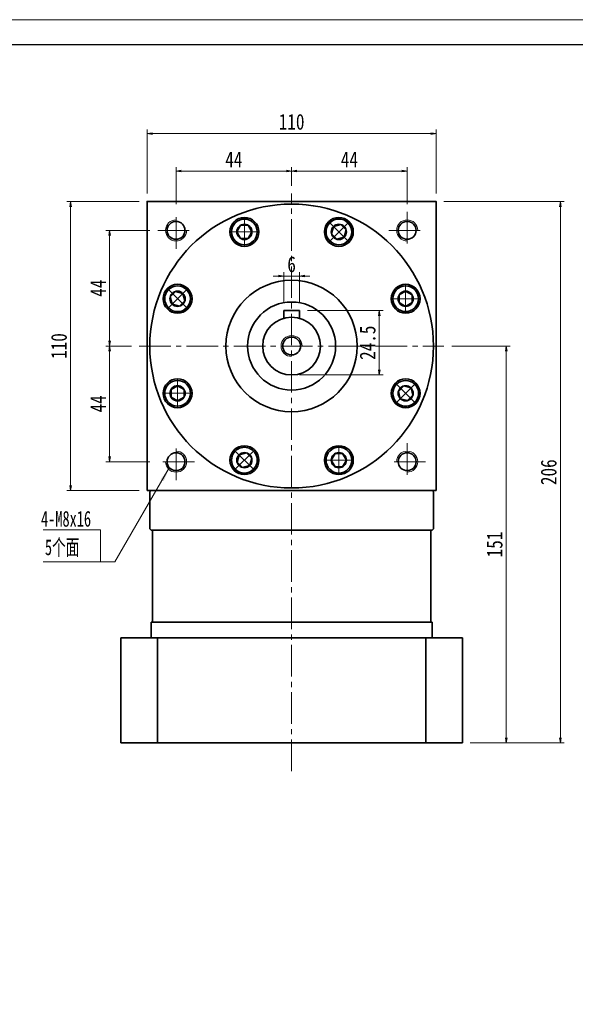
# Model space of a CAD drawing. Header units: millimetres. Extents: x -4 to 820, y 0 to 570.
# Tile 3 of 3: x 401 to 612, y 196 to 570. Entities that reach past the tile are written whole.
import ezdxf

# ---------------------------------------------------------------- set-up
doc = ezdxf.new("R2010")
doc.units = ezdxf.units.MM
doc.linetypes.add('点画线', pattern=[18, 12, -2, 2, -2])
for name, color, linetype, lineweight in [('中心线层', 1, '点画线', 18), ('图框_外框线', 7, 'Continuous', 18), ('尺寸线层', 3, 'Continuous', 18), ('粗实线层', 7, 'Continuous', 35)]:
    doc.layers.add(name, color=color, linetype=linetype, lineweight=lineweight)
doc.styles.add('宋体', font='txt', dxfattribs={"width": 0.8})
doc.styles.add('标准', font='txt', dxfattribs={"width": 0.667})
doc.dimstyles.new('A水平标注$0', dxfattribs={"dimtxt": 3.5, "dimasz": 2, "dimexe": 1.5, "dimexo": 3, "dimgap": 1.1, "dimtad": 1, "dimtoh": 1, "dimdec": 4, "dimdsep": 46, "dimtxsty": '宋体', "dimblk": 'OPEN', "dimcen": 3, "dimclrd": 3, "dimclre": 3, "dimclrt": 6, "dimadec": 0, "dimazin": 0, "dimtm": 1e-09, "dimtfac": 1, "dimtdec": 4, "dimtix": 1, "dimtmove": 0, "dimatfit": 3, "dimldrblk": 'OPEN', "dimfxl": 0, "dimlwd": 13, "dimlwe": 13, "dimarcsym": 0})

# ---------------------------------------------------------------- blocks, each defined once
blk = doc.blocks.new('_Open')
at = {"color": 0, "linetype": 'ByBlock', "lineweight": -2}
for p, q in [((-1, 0.17), (0, 0)), ((-1, -0.17), (0, 0)), ((0, 0), (-1, 0))]:
    blk.add_line(p, q, dxfattribs=at)
blk = doc.blocks.new('*D22')
at = {"layer": 'Defpoints', "color": 0}
for p in [(559.11, 527.09), (449.11, 501.26), (559.11, 501.26)]:
    blk.add_point(p, dxfattribs=at)
at = {"layer": '尺寸线层', "color": 3, "lineweight": 13}
for p, q in [((449.11, 504.26), (449.11, 528.59)), ((559.11, 504.26), (559.11, 528.59)), ((451.11, 527.09), (557.11, 527.09))]:
    blk.add_line(p, q, dxfattribs=at)
at = {"layer": '尺寸线层', "color": 3, "lineweight": 13, "xscale": 2, "yscale": 2, "zscale": 2, "rotation": 180}
blk.add_blockref('_Open', (449.11, 527.09), dxfattribs=at)
at = {"layer": '尺寸线层', "color": 3, "lineweight": 13, "xscale": 2, "yscale": 2, "zscale": 2}
blk.add_blockref('_Open', (559.11, 527.09), dxfattribs=at)
at = {"layer": '尺寸线层', "color": 6, "insert": (504.11, 531.52), "char_height": 6, "attachment_point": 5, "style": '宋体'}
blk.add_mtext('110', dxfattribs=at)
blk = doc.blocks.new('*D23')
at = {"layer": 'Defpoints', "color": 0}
for p in [(419.98, 501.26), (449.11, 501.26), (449.11, 391.26)]:
    blk.add_point(p, dxfattribs=at)
at = {"layer": '尺寸线层', "color": 3, "lineweight": 13}
for p, q in [((446.11, 501.26), (418.48, 501.26)), ((419.98, 393.26), (419.98, 499.26)), ((446.11, 391.26), (418.48, 391.26))]:
    blk.add_line(p, q, dxfattribs=at)
at = {"layer": '尺寸线层', "color": 3, "lineweight": 13, "xscale": 2, "yscale": 2, "zscale": 2}
for p, rotation in [((419.98, 501.26), 90), ((419.98, 391.26), 270)]:
    blk.add_blockref('_Open', p, dxfattribs=dict(at, rotation=rotation))
at = {"layer": '尺寸线层', "color": 6, "insert": (415.55, 446.26), "char_height": 6, "attachment_point": 5, "rotation": 90, "style": '宋体'}
blk.add_mtext('110', dxfattribs=at)
blk = doc.blocks.new('*D24')
at = {"layer": 'Defpoints', "color": 0}
for p in [(453.11, 490.26), (434.83, 446.26), (446.11, 446.26)]:
    blk.add_point(p, dxfattribs=at)
at = {"layer": '尺寸线层', "color": 3, "lineweight": 13}
for p, q in [((450.11, 490.26), (433.33, 490.26)), ((434.83, 488.26), (434.83, 448.26)), ((443.11, 446.26), (433.33, 446.26))]:
    blk.add_line(p, q, dxfattribs=at)
at = {"layer": '尺寸线层', "color": 3, "lineweight": 13, "xscale": 2, "yscale": 2, "zscale": 2}
for p, rotation in [((434.83, 490.26), 90), ((434.83, 446.26), 270)]:
    blk.add_blockref('_Open', p, dxfattribs=dict(at, rotation=rotation))
at = {"layer": '尺寸线层', "color": 6, "insert": (430.43, 468.26), "char_height": 6, "attachment_point": 5, "rotation": 90, "style": '宋体'}
blk.add_mtext('44', dxfattribs=at)
blk = doc.blocks.new('*D25')
at = {"layer": 'Defpoints', "color": 0}
for p in [(446.11, 446.26), (434.83, 402.26), (453.11, 402.26)]:
    blk.add_point(p, dxfattribs=at)
at = {"layer": '尺寸线层', "color": 3, "lineweight": 13}
for p, q in [((443.11, 446.26), (433.33, 446.26)), ((434.83, 444.26), (434.83, 404.26)), ((450.11, 402.26), (433.33, 402.26))]:
    blk.add_line(p, q, dxfattribs=at)
at = {"layer": '尺寸线层', "color": 3, "lineweight": 13, "xscale": 2, "yscale": 2, "zscale": 2}
for p, rotation in [((434.83, 446.26), 90), ((434.83, 402.26), 270)]:
    blk.add_blockref('_Open', p, dxfattribs=dict(at, rotation=rotation))
at = {"layer": '尺寸线层', "color": 6, "insert": (430.43, 424.26), "char_height": 6, "attachment_point": 5, "rotation": 90, "style": '宋体'}
blk.add_mtext('44', dxfattribs=at)
blk = doc.blocks.new('*D26')
at = {"layer": 'Defpoints', "color": 0}
for p in [(504.11, 512.83), (504.11, 504.25), (460.11, 497.26)]:
    blk.add_point(p, dxfattribs=at)
at = {"layer": '尺寸线层', "color": 3, "lineweight": 13}
for p, q in [((460.11, 500.26), (460.11, 514.33)), ((504.11, 507.25), (504.11, 514.33)), ((462.11, 512.83), (502.11, 512.83))]:
    blk.add_line(p, q, dxfattribs=at)
at = {"layer": '尺寸线层', "color": 3, "lineweight": 13, "xscale": 2, "yscale": 2, "zscale": 2, "rotation": 180}
blk.add_blockref('_Open', (460.11, 512.83), dxfattribs=at)
at = {"layer": '尺寸线层', "color": 3, "lineweight": 13, "xscale": 2, "yscale": 2, "zscale": 2}
blk.add_blockref('_Open', (504.11, 512.83), dxfattribs=at)
at = {"layer": '尺寸线层', "color": 6, "insert": (482.11, 517.23), "char_height": 6, "attachment_point": 5, "style": '宋体'}
blk.add_mtext('44', dxfattribs=at)
blk = doc.blocks.new('*D27')
at = {"layer": 'Defpoints', "color": 0}
for p in [(548.11, 512.83), (504.11, 504.25), (548.11, 497.26)]:
    blk.add_point(p, dxfattribs=at)
at = {"layer": '尺寸线层', "color": 3, "lineweight": 13}
for p, q in [((504.11, 507.25), (504.11, 514.33)), ((548.11, 500.26), (548.11, 514.33)), ((506.11, 512.83), (546.11, 512.83))]:
    blk.add_line(p, q, dxfattribs=at)
at = {"layer": '尺寸线层', "color": 3, "lineweight": 13, "xscale": 2, "yscale": 2, "zscale": 2, "rotation": 180}
blk.add_blockref('_Open', (504.11, 512.83), dxfattribs=at)
at = {"layer": '尺寸线层', "color": 3, "lineweight": 13, "xscale": 2, "yscale": 2, "zscale": 2}
blk.add_blockref('_Open', (548.11, 512.83), dxfattribs=at)
at = {"layer": '尺寸线层', "color": 6, "insert": (526.11, 517.23), "char_height": 6, "attachment_point": 5, "style": '宋体'}
blk.add_mtext('44', dxfattribs=at)
blk = doc.blocks.new('*D28')
at = {"layer": 'Defpoints', "color": 0}
for p in [(562.11, 446.26), (569.11, 295.26), (585.85, 295.26)]:
    blk.add_point(p, dxfattribs=at)
at = {"layer": '尺寸线层', "color": 3, "lineweight": 13}
for p, q in [((565.11, 446.26), (587.35, 446.26)), ((585.85, 444.26), (585.85, 297.26)), ((572.11, 295.26), (587.35, 295.26))]:
    blk.add_line(p, q, dxfattribs=at)
at = {"layer": '尺寸线层', "color": 3, "lineweight": 13, "xscale": 2, "yscale": 2, "zscale": 2}
for p, rotation in [((585.85, 446.26), 90), ((585.85, 295.26), 270)]:
    blk.add_blockref('_Open', p, dxfattribs=dict(at, rotation=rotation))
at = {"layer": '尺寸线层', "color": 6, "insert": (581.43, 370.76), "char_height": 6, "attachment_point": 5, "rotation": 90, "style": '宋体'}
blk.add_mtext('151', dxfattribs=at)
blk = doc.blocks.new('*D29')
at = {"layer": 'Defpoints', "color": 0}
for p in [(559.11, 501.26), (569.11, 295.26), (606.44, 295.26)]:
    blk.add_point(p, dxfattribs=at)
at = {"layer": '尺寸线层', "color": 3, "lineweight": 13}
for p, q in [((562.11, 501.26), (607.94, 501.26)), ((606.44, 499.26), (606.44, 297.26)), ((572.11, 295.26), (607.94, 295.26))]:
    blk.add_line(p, q, dxfattribs=at)
at = {"layer": '尺寸线层', "color": 3, "lineweight": 13, "xscale": 2, "yscale": 2, "zscale": 2}
for p, rotation in [((606.44, 501.26), 90), ((606.44, 295.26), 270)]:
    blk.add_blockref('_Open', p, dxfattribs=dict(at, rotation=rotation))
at = {"layer": '尺寸线层', "color": 6, "insert": (602.01, 398.26), "char_height": 6, "attachment_point": 5, "rotation": 90, "style": '宋体'}
blk.add_mtext('206', dxfattribs=at)
blk = doc.blocks.new('*X9')
at = {"layer": '中心线层', "linetype": '点画线', "lineweight": 18}
for p, q in [((0, -5.64), (0, 5.64)), ((-5.64, 0), (5.64, 0))]:
    blk.add_line(p, q, dxfattribs=at)
at = {"layer": '粗实线层'}
for p, q in [((-2.89, 0), (-1.44, 2.5)), ((-2.89, 0), (-1.44, -2.5)), ((-1.44, 2.5), (1.44, 2.5)), ((2.89, 0), (1.44, 2.5)), ((2.89, 0), (1.44, 2.5)), ((2.89, 0), (1.44, -2.5)), ((-1.44, -2.5), (1.44, -2.5))]:
    blk.add_line(p, q, dxfattribs=at)
blk.add_circle((0, 0), 2.89, dxfattribs=at)
for start, end in [(0, 180), (180, 360)]:
    blk.add_arc((0, 0), 4.89, start, end, dxfattribs=at)
blk = doc.blocks.new('*D30')
at = {"layer": 'Defpoints', "color": 0}
for p in [(507.11, 459.76), (504.11, 435.26), (537.48, 435.26)]:
    blk.add_point(p, dxfattribs=at)
at = {"layer": '尺寸线层', "color": 3, "lineweight": 13}
for p, q in [((510.11, 459.76), (538.98, 459.76)), ((537.48, 457.76), (537.48, 437.26)), ((507.11, 435.26), (538.98, 435.26))]:
    blk.add_line(p, q, dxfattribs=at)
at = {"layer": '尺寸线层', "color": 3, "lineweight": 13, "xscale": 2, "yscale": 2, "zscale": 2}
for p, rotation in [((537.48, 459.76), 90), ((537.48, 435.26), 270)]:
    blk.add_blockref('_Open', p, dxfattribs=dict(at, rotation=rotation))
at = {"layer": '尺寸线层', "color": 6, "insert": (533.08, 447.51), "char_height": 6, "attachment_point": 5, "rotation": 90, "style": '宋体'}
blk.add_mtext('24.5', dxfattribs=at)
blk = doc.blocks.new('*D31')
at = {"layer": 'Defpoints', "color": 0}
for p in [(501.11, 472.89), (501.11, 459.76), (507.11, 459.76)]:
    blk.add_point(p, dxfattribs=at)
at = {"layer": '尺寸线层', "color": 3, "lineweight": 13}
for p, q in [((499.11, 472.89), (497.11, 472.89)), ((501.11, 462.76), (501.11, 474.39)), ((507.11, 472.89), (501.11, 472.89)), ((507.11, 462.76), (507.11, 474.39)), ((509.11, 472.89), (511.11, 472.89))]:
    blk.add_line(p, q, dxfattribs=at)
at = {"layer": '尺寸线层', "color": 3, "lineweight": 13, "xscale": 2, "yscale": 2, "zscale": 2}
blk.add_blockref('_Open', (501.11, 472.89), dxfattribs=at)
at = {"layer": '尺寸线层', "color": 3, "lineweight": 13, "xscale": 2, "yscale": 2, "zscale": 2, "rotation": 180}
blk.add_blockref('_Open', (507.11, 472.89), dxfattribs=at)
at = {"layer": '尺寸线层', "color": 6, "insert": (504.11, 477.32), "char_height": 6, "attachment_point": 5, "style": '宋体'}
blk.add_mtext('6', dxfattribs=at)

msp = doc.modelspace()

# ---------------------------------------------------------------- hatches: boundary and pattern name
at = {"layer": '尺寸线层', "linetype": 'Continuous'}
msp.add_hatch(color=0, dxfattribs=at).paths.add_polyline_path([(457.53146, 399.87476), (455.40207, 394.86663), (454.23482, 395.54489)], flags=0)

# ---------------------------------------------------------------- linework, layer by layer
at = {"layer": '中心线层'}
for p, q in [((504.1134, 284.53791), (504.1134, 504.25294)), ((460.1134, 483.25774), (460.1134, 497.25774)), ((548.1134, 497.25774), (548.1134, 483.25774)), ((453.1134, 490.25774), (467.1134, 490.25774)), ((541.1134, 490.25774), (555.1134, 490.25774)), ((446.1134, 446.25774), (562.1134, 446.25774)), ((460.1134, 395.25774), (460.1134, 409.25774)), ((548.1134, 409.25774), (548.1134, 395.25774)), ((467.1134, 402.25774), (453.1134, 402.25774)), ((555.1134, 402.25774), (541.1134, 402.25774))]:
    msp.add_line(p, q, dxfattribs=at)
at = {"layer": '尺寸线层', "color": 0, "linetype": 'Continuous'}
msp.add_line((457.53146, 399.87476), (436.79718, 364.1919), dxfattribs=at)
at = {"layer": '尺寸线层', "color": 0}
for p, q in [((431.39718, 376.29882), (409.56538, 376.29882)), ((431.39718, 364.1919), (431.39718, 376.29882)), ((431.39718, 364.1919), (409.56538, 364.1919)), ((436.79718, 364.1919), (431.39718, 364.1919))]:
    msp.add_line(p, q, dxfattribs=at)
at = {"layer": '粗实线层'}
for p, q in [((507.1134, 459.75774), (501.1134, 459.75774)), ((501.1134, 459.75774), (501.1134, 456.84075)), ((507.1134, 459.75774), (507.1134, 456.84075)), ((450.6134, 391.25774), (450.1134, 390.75774)), ((450.1134, 390.75774), (450.1134, 376.75774)), ((557.6134, 391.25774), (558.1134, 390.75774)), ((558.1134, 390.75774), (558.1134, 376.75774)), ((450.6134, 376.25774), (450.1134, 376.75774)), ((450.6134, 376.25774), (557.6134, 376.25774)), ((451.1134, 341.25774), (451.1134, 376.25774)), ((557.1134, 341.25774), (557.1134, 376.25774)), ((557.6134, 376.25774), (558.1134, 376.75774)), ((450.6134, 341.25774), (557.6134, 341.25774)), ((450.6134, 335.25774), (450.6134, 341.25774)), ((557.6134, 335.25774), (557.6134, 341.25774)), ((439.1134, 335.25774), (439.1134, 295.25774)), ((439.1134, 335.25774), (569.1134, 335.25774)), ((453.06536, 295.25774), (453.06536, 335.25774)), ((555.16144, 295.25774), (555.16144, 335.25774)), ((569.1134, 335.25774), (569.1134, 295.25774)), ((439.1134, 295.25774), (569.1134, 295.25774))]:
    msp.add_line(p, q, dxfattribs=at)
for points in [[(449.1134, 391.25774), (449.1134, 501.25774)], [(449.1134, 500.65774), (449.1134, 501.25774), (559.1134, 501.25774), (559.1134, 500.65774)], [(559.1134, 391.25774), (559.1134, 501.25774)], [(559.1134, 391.25774), (449.1134, 391.25774)]]:
    msp.add_lwpolyline(points, dxfattribs=at)
for centre, radius in [((504.1134, 446.25774), 54), ((486.12728, 489.68008), 5.5), ((522.09952, 489.68008), 5.5), ((460.1134, 490.25774), 3.4), ((548.1134, 490.25774), 3.4), ((460.69106, 464.24386), 5.5), ((504.1134, 446.25774), 25), ((547.53574, 464.24386), 5.5), ((504.1134, 446.25774), 16.75), ((504.1134, 446.25774), 11), ((504.1134, 446.25774), 3.4), ((460.69106, 428.27162), 5.5), ((547.53574, 428.27162), 5.5), ((486.12728, 402.8354), 5.5), ((522.09952, 402.8354), 5.5), ((460.1134, 402.25774), 3.4), ((548.1134, 402.25774), 3.4)]:
    msp.add_circle(centre, radius, dxfattribs=at)
at = {"layer": '粗实线层', "lineweight": 18}
for centre, start, end in [((460.1134, 490.25774), 90, 360), ((548.1134, 490.25774), 0, 270), ((504.1134, 446.25774), 0, 270), ((460.1134, 402.25774), 180, 90), ((548.1134, 402.25774), 270, 180)]:
    msp.add_arc(centre, 4, start, end, dxfattribs=at)

# ---------------------------------------------------------------- texts
at = {"layer": '尺寸线层', "color": 0, "style": '标准', "width": 0.667}
for s, p in [('4-M8x16', (408.69998, 377.54017)), ('5个面', (410.18476, 366.70535))]:
    msp.add_text(s, height=6, dxfattribs=at).set_placement(p)

# ---------------------------------------------------------------- dimensions: what is measured, and where the dimension line sits
at = {"layer": '尺寸线层'}
for base, p1, p2, picture, middle in [((559.1134, 527.08779), (449.1134, 501.25774), (559.1134, 501.25774), '*D22', (504.1134, 531.52075)), ((504.1134, 512.83179), (460.1134, 497.25774), (504.1134, 504.25294), '*D26', (482.1134, 517.23123)), ((548.1134, 512.83179), (504.1134, 504.25294), (548.1134, 497.25774), '*D27', (526.1134, 517.23123)), ((501.1134, 472.89112), (507.1134, 459.75774), (501.1134, 459.75774), '*D31', (504.1134, 477.32408))]:
    dim = msp.add_linear_dim(base=base, p1=p1, p2=p2, dimstyle='A水平标注$0', override={"dimtxt": 6, "dimgap": 1.5, "dimblk": 'Open', "dimtfill": 1, "dimtfillclr": 256}, dxfattribs=at)
    dim.commit()
    dim.dimension.update_dxf_attribs({"geometry": picture, "text_midpoint": middle})
for base, p1, p2, angle, override, picture, middle in [((419.98225, 501.25774), (449.1134, 391.25774), (449.1134, 501.25774), 90, {"dimtxt": 6, "dimgap": 1.5, "dimblk": 'Open', "dimtfill": 1, "dimtfillclr": 256}, '*D23', (415.54929, 446.25774)), ((606.438, 295.25774), (559.1134, 501.25774), (569.1134, 295.25774), 270, {"dimtxt": 6, "dimgap": 1.5}, '*D29', (602.00504, 398.25774)), ((434.83225, 446.25774), (453.1134, 490.25774), (446.1134, 446.25774), 270, {"dimtxt": 6, "dimgap": 1.5, "dimblk": 'Open', "dimtfill": 1, "dimtfillclr": 256}, '*D24', (430.43281, 468.25774)), ((537.48214, 435.25774), (507.1134, 459.75774), (504.1134, 435.25774), 270, {"dimtxt": 6, "dimgap": 1.5, "dimblk": 'Open', "dimtfill": 1, "dimtfillclr": 256}, '*D30', (533.0827, 447.50774)), ((434.83225, 402.25774), (446.1134, 446.25774), (453.1134, 402.25774), 270, {"dimtxt": 6, "dimgap": 1.5, "dimblk": 'Open', "dimtfill": 1, "dimtfillclr": 256}, '*D25', (430.43281, 424.25774)), ((585.8472, 295.25774), (562.1134, 446.25774), (569.1134, 295.25774), 270, {"dimtxt": 6, "dimgap": 1.5}, '*D28', (581.431, 370.75774))]:
    dim = msp.add_linear_dim(base=base, p1=p1, p2=p2, angle=angle, dimstyle='A水平标注$0', override=override, dxfattribs=at)
    dim.commit()
    dim.dimension.update_dxf_attribs({"geometry": picture, "text_midpoint": middle})

# ---------------------------------------------------------------- next in the draw order: wipeouts: each hides what was drawn before it
for points in [[(491.01728, 489.68008), (491.0172, 489.70756), (491.01697, 489.73503), (491.01658, 489.76251), (491.01604, 489.78998), (491.01535, 489.81744), (491.0145, 489.84491), (491.0135, 489.87237), (491.01234, 489.89982), (491.01103, 489.92726), (491.00956, 489.9547), (491.00794, 489.98213), (491.00617, 490.00955), (491.00424, 490.03696), (491.00216, 490.06436), (490.99992, 490.09174), (490.99753, 490.11911), (490.99499, 490.14647), (490.99229, 490.17382), (490.98944, 490.20114), (490.98643, 490.22846), (490.98327, 490.25575), (490.97996, 490.28303), (490.9765, 490.31028), (490.97288, 490.33752), (490.96911, 490.36474), (490.96519, 490.39193), (490.96111, 490.41911), (490.95688, 490.44625), (490.9525, 490.47338), (490.94797, 490.50048), (490.94797, 490.50048), (490.90437, 490.72482), (490.85034, 490.94689), (490.78599, 491.16618), (490.71146, 491.38223), (490.62693, 491.59457), (490.53256, 491.80272), (490.42857, 492.00623), (490.31519, 492.20466), (490.19265, 492.39758), (490.06124, 492.58456), (489.92124, 492.7652), (489.77294, 492.9391), (489.61669, 493.10588), (489.45281, 493.26518), (489.28167, 493.41665), (489.10363, 493.55995), (488.9191, 493.69478), (488.72847, 493.82084), (488.53216, 493.93786), (488.33059, 494.04557), (488.12421, 494.14375), (487.91347, 494.23218), (487.69883, 494.31067), (487.48075, 494.37904), (487.25972, 494.43715), (487.03621, 494.48486), (486.81072, 494.52208), (486.58374, 494.54873), (486.35576, 494.56474), (486.12728, 494.57008), (486.12728, 494.57008), (485.8988, 494.56474), (485.67082, 494.54873), (485.44383, 494.52208), (485.21834, 494.48486), (484.99484, 494.43715), (484.7738, 494.37904), (484.55573, 494.31067), (484.34109, 494.23218), (484.13034, 494.14375), (483.92397, 494.04557), (483.7224, 493.93786), (483.52609, 493.82084), (483.33545, 493.69478), (483.15092, 493.55995), (482.97289, 493.41665), (482.80175, 493.26518), (482.63787, 493.10588), (482.48161, 492.9391), (482.33332, 492.7652), (482.19331, 492.58456), (482.0619, 492.39758), (481.93937, 492.20466), (481.82598, 492.00623), (481.722, 491.80272), (481.62763, 491.59457), (481.54309, 491.38223), (481.46857, 491.16618), (481.40422, 490.94689), (481.35019, 490.72482), (481.30659, 490.50048), (481.30659, 490.50048), (481.30205, 490.47338), (481.29767, 490.44625), (481.29344, 490.41911), (481.28937, 490.39193), (481.28544, 490.36474), (481.28167, 490.33752), (481.27806, 490.31028), (481.27459, 490.28303), (481.27128, 490.25575), (481.26812, 490.22846), (481.26512, 490.20114), (481.26227, 490.17382), (481.25957, 490.14647), (481.25703, 490.11911), (481.25464, 490.09174), (481.2524, 490.06436), (481.25032, 490.03696), (481.24839, 490.00955), (481.24662, 489.98213), (481.24499, 489.9547), (481.24353, 489.92726), (481.24222, 489.89982), (481.24106, 489.87237), (481.24006, 489.84491), (481.23921, 489.81744), (481.23851, 489.78998), (481.23797, 489.76251), (481.23759, 489.73503), (481.23735, 489.70756), (481.23728, 489.68008), (481.23728, 489.68008), (481.24398, 489.42416), (481.26407, 489.16894), (481.29748, 488.91511), (481.34414, 488.66339), (481.4039, 488.41445), (481.47661, 488.16899), (481.56207, 487.92766), (481.66004, 487.69114), (481.77026, 487.46007), (481.89241, 487.23508), (482.02618, 487.01679), (482.17118, 486.80581), (482.32703, 486.6027), (482.4933, 486.40803), (482.66953, 486.22233), (482.85523, 486.0461), (483.0499, 485.87984), (483.25301, 485.72399), (483.46399, 485.57898), (483.68228, 485.44522), (483.90726, 485.32306), (484.13834, 485.21284), (484.37486, 485.11487), (484.61618, 485.02941), (484.86165, 484.9567), (485.11059, 484.89694), (485.36231, 484.85028), (485.61613, 484.81687), (485.87135, 484.79678), (486.12728, 484.79008), (486.12728, 484.79008), (486.3832, 484.79678), (486.63842, 484.81687), (486.89224, 484.85028), (487.14397, 484.89694), (487.3929, 484.9567), (487.63837, 485.02941), (487.8797, 485.11487), (488.11622, 485.21284), (488.34729, 485.32306), (488.57228, 485.44522), (488.79056, 485.57898), (489.00155, 485.72399), (489.20465, 485.87984), (489.39933, 486.0461), (489.58503, 486.22233), (489.76126, 486.40803), (489.92752, 486.6027), (490.08337, 486.80581), (490.22838, 487.01679), (490.36214, 487.23508), (490.4843, 487.46007), (490.59451, 487.69114), (490.69249, 487.92766), (490.77794, 488.16899), (490.85065, 488.41445), (490.91042, 488.66339), (490.95707, 488.91511), (490.99049, 489.16894), (491.01058, 489.42416)], [(525.55727, 486.22233), (525.57665, 486.24181), (525.59591, 486.2614), (525.61507, 486.2811), (525.63411, 486.30091), (525.65304, 486.32082), (525.67186, 486.34084), (525.69057, 486.36097), (525.70916, 486.3812), (525.72764, 486.40153), (525.746, 486.42197), (525.76425, 486.44251), (525.78239, 486.46315), (525.8004, 486.4839), (525.8183, 486.50474), (525.83609, 486.52569), (525.85375, 486.54674), (525.8713, 486.56788), (525.88873, 486.58912), (525.90603, 486.61046), (525.92322, 486.6319), (525.94029, 486.65343), (525.95723, 486.67506), (525.97406, 486.69678), (525.99076, 486.7186), (526.00734, 486.74051), (526.02379, 486.76252), (526.04013, 486.78461), (526.05633, 486.8068), (526.07242, 486.82908), (526.08837, 486.85145), (526.08837, 486.85145), (526.21618, 487.04091), (526.335, 487.23614), (526.44456, 487.43671), (526.54464, 487.64218), (526.635, 487.85209), (526.71546, 488.06601), (526.78583, 488.28344), (526.84597, 488.50393), (526.89574, 488.72699), (526.93503, 488.95213), (526.96376, 489.17886), (526.98187, 489.40668), (526.98931, 489.6351), (526.98607, 489.86362), (526.97216, 490.09174), (526.94761, 490.31896), (526.91246, 490.54478), (526.8668, 490.76872), (526.81073, 490.99028), (526.74437, 491.20897), (526.66786, 491.42433), (526.58137, 491.63587), (526.48509, 491.84315), (526.37924, 492.04569), (526.26403, 492.24308), (526.13973, 492.43486), (526.0066, 492.62062), (525.86494, 492.79997), (525.71506, 492.9725), (525.55727, 493.13783), (525.55727, 493.13783), (525.39194, 493.29561), (525.21941, 493.4455), (525.04007, 493.58716), (524.8543, 493.72029), (524.66252, 493.84459), (524.46514, 493.95979), (524.26259, 494.06565), (524.05531, 494.16193), (523.84377, 494.24842), (523.62841, 494.32492), (523.40972, 494.39129), (523.18816, 494.44736), (522.96422, 494.49302), (522.7384, 494.52816), (522.51118, 494.55272), (522.28306, 494.56663), (522.05454, 494.56987), (521.82612, 494.56243), (521.5983, 494.54432), (521.37157, 494.51559), (521.14643, 494.4763), (520.92337, 494.42653), (520.70288, 494.36639), (520.48545, 494.29602), (520.27154, 494.21556), (520.06162, 494.12519), (519.85615, 494.02512), (519.65558, 493.91556), (519.46035, 493.79674), (519.27089, 493.66893), (519.27089, 493.66893), (519.24852, 493.65297), (519.22624, 493.63689), (519.20405, 493.62069), (519.18196, 493.60435), (519.15995, 493.5879), (519.13804, 493.57132), (519.11622, 493.55462), (519.0945, 493.53779), (519.07287, 493.52085), (519.05134, 493.50378), (519.0299, 493.48659), (519.00856, 493.46929), (518.98732, 493.45186), (518.96618, 493.43431), (518.94513, 493.41665), (518.92419, 493.39886), (518.90334, 493.38096), (518.8826, 493.36294), (518.86195, 493.34481), (518.84141, 493.32656), (518.82097, 493.3082), (518.80064, 493.28972), (518.78041, 493.27112), (518.76028, 493.25242), (518.74026, 493.2336), (518.72035, 493.21467), (518.70054, 493.19562), (518.68084, 493.17647), (518.66125, 493.15721), (518.64177, 493.13783), (518.64177, 493.13783), (518.46554, 492.95213), (518.29928, 492.75746), (518.14343, 492.55435), (517.99842, 492.34336), (517.86466, 492.12508), (517.7425, 491.90009), (517.63228, 491.66902), (517.53431, 491.4325), (517.44885, 491.19117), (517.37614, 490.9457), (517.31638, 490.69677), (517.26972, 490.44504), (517.23631, 490.19122), (517.21622, 489.936), (517.20952, 489.68008), (517.21622, 489.42416), (517.23631, 489.16894), (517.26972, 488.91511), (517.31638, 488.66339), (517.37614, 488.41445), (517.44885, 488.16899), (517.53431, 487.92766), (517.63228, 487.69114), (517.7425, 487.46007), (517.86466, 487.23508), (517.99842, 487.01679), (518.14343, 486.80581), (518.29928, 486.6027), (518.46554, 486.40803), (518.64177, 486.22233), (518.64177, 486.22233), (518.82747, 486.0461), (519.02214, 485.87984), (519.22525, 485.72399), (519.43624, 485.57898), (519.65452, 485.44522), (519.87951, 485.32306), (520.11058, 485.21284), (520.3471, 485.11487), (520.58843, 485.02941), (520.8339, 484.9567), (521.08283, 484.89694), (521.33456, 484.85028), (521.58838, 484.81687), (521.8436, 484.79678), (522.09952, 484.79008), (522.35544, 484.79678), (522.61066, 484.81687), (522.86448, 484.85028), (523.11621, 484.89694), (523.36515, 484.9567), (523.61061, 485.02941), (523.85194, 485.11487), (524.08846, 485.21284), (524.31953, 485.32306), (524.54452, 485.44522), (524.76281, 485.57898), (524.97379, 485.72399), (525.1769, 485.87984), (525.37157, 486.0461)], [(464.14881, 467.70161), (464.12933, 467.72099), (464.10974, 467.74025), (464.09004, 467.75941), (464.07023, 467.77845), (464.05032, 467.79738), (464.0303, 467.8162), (464.01017, 467.83491), (463.98994, 467.8535), (463.96961, 467.87198), (463.94917, 467.89034), (463.92863, 467.90859), (463.90799, 467.92673), (463.88724, 467.94475), (463.8664, 467.96265), (463.84545, 467.98043), (463.8244, 467.99809), (463.80326, 468.01564), (463.78202, 468.03307), (463.76068, 468.05038), (463.73924, 468.06756), (463.71771, 468.08463), (463.69608, 468.10158), (463.67436, 468.1184), (463.65254, 468.1351), (463.63063, 468.15168), (463.60862, 468.16814), (463.58653, 468.18447), (463.56434, 468.20068), (463.54206, 468.21676), (463.51969, 468.23272), (463.51969, 468.23272), (463.33023, 468.36052), (463.135, 468.47934), (462.93443, 468.5889), (462.72896, 468.68898), (462.51905, 468.77934), (462.30513, 468.8598), (462.0877, 468.93017), (461.86721, 468.99031), (461.64415, 469.04008), (461.41901, 469.07938), (461.19228, 469.10811), (460.96446, 469.12621), (460.73604, 469.13366), (460.50752, 469.13042), (460.2794, 469.1165), (460.05218, 469.09195), (459.82636, 469.0568), (459.60242, 469.01114), (459.38086, 468.95507), (459.16217, 468.88871), (458.94681, 468.8122), (458.73527, 468.72571), (458.52799, 468.62943), (458.32545, 468.52358), (458.12806, 468.40837), (457.93628, 468.28407), (457.75052, 468.15094), (457.57117, 468.00928), (457.39864, 467.8594), (457.23331, 467.70161), (457.23331, 467.70161), (457.07553, 467.53628), (456.92564, 467.36375), (456.78398, 467.18441), (456.65085, 466.99864), (456.52655, 466.80686), (456.41135, 466.60948), (456.30549, 466.40693), (456.20921, 466.19966), (456.12272, 465.98811), (456.04622, 465.77275), (455.97985, 465.55406), (455.92378, 465.3325), (455.87812, 465.10857), (455.84298, 464.88274), (455.81842, 464.65552), (455.80451, 464.42741), (455.80127, 464.19889), (455.80871, 463.97046), (455.82682, 463.74264), (455.85555, 463.51591), (455.89484, 463.29077), (455.94461, 463.06772), (456.00475, 462.84723), (456.07512, 462.62979), (456.15558, 462.41588), (456.24595, 462.20596), (456.34602, 462.00049), (456.45558, 461.79992), (456.5744, 461.6047), (456.70221, 461.41523), (456.70221, 461.41523), (456.71817, 461.39286), (456.73425, 461.37058), (456.75045, 461.3484), (456.76679, 461.3263), (456.78324, 461.3043), (456.79982, 461.28239), (456.81652, 461.26057), (456.83335, 461.23884), (456.85029, 461.21722), (456.86736, 461.19568), (456.88455, 461.17425), (456.90185, 461.15291), (456.91928, 461.13166), (456.93683, 461.11052), (456.95449, 461.08947), (456.97228, 461.06853), (456.99018, 461.04768), (457.0082, 461.02694), (457.02633, 461.00629), (457.04458, 460.98575), (457.06294, 460.96532), (457.08142, 460.94498), (457.10002, 460.92475), (457.11872, 460.90463), (457.13754, 460.88461), (457.15647, 460.86469), (457.17552, 460.84489), (457.19467, 460.82519), (457.21393, 460.80559), (457.23331, 460.78611), (457.23331, 460.78611), (457.41901, 460.60988), (457.61368, 460.44362), (457.81679, 460.28777), (458.02778, 460.14276), (458.24606, 460.009), (458.47105, 459.88684), (458.70212, 459.77663), (458.93864, 459.67865), (459.17997, 459.5932), (459.42544, 459.52049), (459.67437, 459.46072), (459.9261, 459.41407), (460.17992, 459.38065), (460.43514, 459.36056), (460.69106, 459.35386), (460.94698, 459.36056), (461.20221, 459.38065), (461.45603, 459.41407), (461.70775, 459.46072), (461.95669, 459.52049), (462.20215, 459.5932), (462.44348, 459.67865), (462.68, 459.77663), (462.91107, 459.88684), (463.13606, 460.009), (463.35435, 460.14276), (463.56533, 460.28777), (463.76844, 460.44362), (463.96311, 460.60988), (464.14881, 460.78611), (464.14881, 460.78611), (464.32504, 460.97181), (464.4913, 461.16649), (464.64715, 461.36959), (464.79216, 461.58058), (464.92593, 461.79886), (465.04808, 462.02385), (465.1583, 462.25492), (465.25627, 462.49144), (465.34173, 462.73277), (465.41444, 462.97824), (465.4742, 463.22717), (465.52086, 463.4789), (465.55427, 463.73272), (465.57436, 463.98794), (465.58106, 464.24386), (465.57436, 464.49979), (465.55427, 464.75501), (465.52086, 465.00883), (465.4742, 465.26055), (465.41444, 465.50949), (465.34173, 465.75496), (465.25627, 465.99628), (465.1583, 466.2328), (465.04808, 466.46388), (464.92593, 466.68886), (464.79216, 466.90715), (464.64715, 467.11813), (464.4913, 467.32124), (464.32504, 467.51591)], [(547.53574, 459.35386), (547.56321, 459.35394), (547.59069, 459.35417), (547.61816, 459.35456), (547.64563, 459.3551), (547.6731, 459.35579), (547.70057, 459.35664), (547.72802, 459.35764), (547.75548, 459.3588), (547.78292, 459.36011), (547.81036, 459.36158), (547.83779, 459.3632), (547.86521, 459.36497), (547.89262, 459.3669), (547.92001, 459.36899), (547.9474, 459.37122), (547.97477, 459.37361), (548.00213, 459.37615), (548.02947, 459.37885), (548.0568, 459.3817), (548.08411, 459.38471), (548.11141, 459.38787), (548.13868, 459.39118), (548.16594, 459.39464), (548.19318, 459.39826), (548.2204, 459.40203), (548.24759, 459.40595), (548.27476, 459.41003), (548.30191, 459.41426), (548.32904, 459.41864), (548.35614, 459.42317), (548.35614, 459.42317), (548.58048, 459.46677), (548.80255, 459.5208), (549.02184, 459.58515), (549.23789, 459.65968), (549.45022, 459.74421), (549.65837, 459.83858), (549.86189, 459.94257), (550.06032, 460.05595), (550.25324, 460.17849), (550.44022, 460.3099), (550.62086, 460.4499), (550.79476, 460.5982), (550.96154, 460.75445), (551.12084, 460.91833), (551.2723, 461.08947), (551.41561, 461.26751), (551.55044, 461.45204), (551.6765, 461.64267), (551.79351, 461.83898), (551.90123, 462.04055), (551.99941, 462.24693), (552.08784, 462.45767), (552.16632, 462.67231), (552.2347, 462.89039), (552.2928, 463.11142), (552.34052, 463.33493), (552.37774, 463.56042), (552.40439, 463.7874), (552.4204, 464.01538), (552.42574, 464.24386), (552.42574, 464.24386), (552.4204, 464.47234), (552.40439, 464.70032), (552.37774, 464.92731), (552.34052, 465.1528), (552.2928, 465.3763), (552.2347, 465.59734), (552.16632, 465.81541), (552.08784, 466.03005), (551.99941, 466.2408), (551.90123, 466.44717), (551.79351, 466.64874), (551.6765, 466.84505), (551.55044, 467.03569), (551.41561, 467.22022), (551.2723, 467.39825), (551.12084, 467.56939), (550.96154, 467.73327), (550.79476, 467.88953), (550.62086, 468.03782), (550.44022, 468.17783), (550.25324, 468.30924), (550.06032, 468.43177), (549.86189, 468.54516), (549.65837, 468.64914), (549.45022, 468.74351), (549.23789, 468.82805), (549.02184, 468.90257), (548.80255, 468.96692), (548.58048, 469.02095), (548.35614, 469.06455), (548.35614, 469.06455), (548.32904, 469.06909), (548.30191, 469.07347), (548.27476, 469.0777), (548.24759, 469.08177), (548.2204, 469.0857), (548.19318, 469.08947), (548.16594, 469.09308), (548.13868, 469.09655), (548.11141, 469.09986), (548.08411, 469.10302), (548.0568, 469.10602), (548.02947, 469.10887), (548.00213, 469.11157), (547.97477, 469.11411), (547.9474, 469.1165), (547.92001, 469.11874), (547.89262, 469.12082), (547.86521, 469.12275), (547.83779, 469.12453), (547.81036, 469.12615), (547.78292, 469.12761), (547.75548, 469.12892), (547.72802, 469.13008), (547.70057, 469.13108), (547.6731, 469.13193), (547.64563, 469.13263), (547.61816, 469.13317), (547.59069, 469.13355), (547.56321, 469.13379), (547.53574, 469.13386), (547.53574, 469.13386), (547.27981, 469.12716), (547.02459, 469.10707), (546.77077, 469.07366), (546.51905, 469.027), (546.27011, 468.96724), (546.02464, 468.89453), (545.78332, 468.80907), (545.54679, 468.7111), (545.31572, 468.60088), (545.09074, 468.47873), (544.87245, 468.34496), (544.66147, 468.19996), (544.45836, 468.04411), (544.26369, 467.87784), (544.07798, 467.70161), (543.90176, 467.51591), (543.73549, 467.32124), (543.57964, 467.11813), (543.43464, 466.90715), (543.30087, 466.68886), (543.17871, 466.46388), (543.0685, 466.2328), (542.97053, 465.99628), (542.88507, 465.75496), (542.81236, 465.50949), (542.7526, 465.26055), (542.70594, 465.00883), (542.67252, 464.75501), (542.65244, 464.49979), (542.64574, 464.24386), (542.64574, 464.24386), (542.65244, 463.98794), (542.67252, 463.73272), (542.70594, 463.4789), (542.7526, 463.22717), (542.81236, 462.97824), (542.88507, 462.73277), (542.97053, 462.49144), (543.0685, 462.25492), (543.17871, 462.02385), (543.30087, 461.79886), (543.43464, 461.58058), (543.57964, 461.36959), (543.73549, 461.16649), (543.90176, 460.97181), (544.07798, 460.78611), (544.26369, 460.60988), (544.45836, 460.44362), (544.66147, 460.28777), (544.87245, 460.14276), (545.09074, 460.009), (545.31572, 459.88684), (545.54679, 459.77663), (545.78332, 459.67865), (546.02464, 459.5932), (546.27011, 459.52049), (546.51905, 459.46072), (546.77077, 459.41407), (547.02459, 459.38065), (547.27981, 459.36056)], [(460.69106, 433.16162), (460.66358, 433.16154), (460.63611, 433.16131), (460.60863, 433.16093), (460.58116, 433.16038), (460.5537, 433.15969), (460.52623, 433.15884), (460.49877, 433.15784), (460.47132, 433.15668), (460.44388, 433.15537), (460.41644, 433.1539), (460.38901, 433.15228), (460.36159, 433.15051), (460.33418, 433.14858), (460.30678, 433.1465), (460.2794, 433.14426), (460.25203, 433.14187), (460.22467, 433.13933), (460.19732, 433.13663), (460.17, 433.13378), (460.14268, 433.13077), (460.11539, 433.12762), (460.08811, 433.12431), (460.06086, 433.12084), (460.03362, 433.11722), (460.0064, 433.11345), (459.97921, 433.10953), (459.95203, 433.10545), (459.92489, 433.10122), (459.89776, 433.09684), (459.87066, 433.09231), (459.87066, 433.09231), (459.64632, 433.04871), (459.42425, 432.99468), (459.20496, 432.93033), (458.98891, 432.85581), (458.77657, 432.77127), (458.56842, 432.6769), (458.36491, 432.57291), (458.16648, 432.45953), (457.97356, 432.337), (457.78658, 432.20558), (457.60594, 432.06558), (457.43204, 431.91729), (457.26526, 431.76103), (457.10596, 431.59715), (456.95449, 431.42601), (456.81119, 431.24798), (456.67636, 431.06344), (456.5503, 430.87281), (456.43328, 430.6765), (456.32557, 430.47493), (456.22739, 430.26855), (456.13896, 430.05781), (456.06047, 429.84317), (455.9921, 429.62509), (455.93399, 429.40406), (455.88628, 429.18056), (455.84906, 428.95506), (455.82241, 428.72808), (455.8064, 428.5001), (455.80106, 428.27162), (455.80106, 428.27162), (455.8064, 428.04314), (455.82241, 427.81516), (455.84906, 427.58818), (455.88628, 427.36268), (455.93399, 427.13918), (455.9921, 426.91815), (456.06047, 426.70007), (456.13896, 426.48543), (456.22739, 426.27469), (456.32557, 426.06831), (456.43328, 425.86674), (456.5503, 425.67043), (456.67636, 425.4798), (456.81119, 425.29526), (456.95449, 425.11723), (457.10596, 424.94609), (457.26526, 424.78221), (457.43204, 424.62595), (457.60594, 424.47766), (457.78658, 424.33766), (457.97356, 424.20624), (458.16648, 424.08371), (458.36491, 423.97033), (458.56842, 423.86634), (458.77657, 423.77197), (458.98891, 423.68743), (459.20496, 423.61291), (459.42425, 423.54856), (459.64632, 423.49453), (459.87066, 423.45093), (459.87066, 423.45093), (459.89776, 423.4464), (459.92489, 423.44202), (459.95203, 423.43779), (459.97921, 423.43371), (460.0064, 423.42979), (460.03362, 423.42602), (460.06086, 423.4224), (460.08811, 423.41893), (460.11539, 423.41562), (460.14268, 423.41247), (460.17, 423.40946), (460.19732, 423.40661), (460.22467, 423.40391), (460.25203, 423.40137), (460.2794, 423.39898), (460.30678, 423.39674), (460.33418, 423.39466), (460.36159, 423.39273), (460.38901, 423.39096), (460.41644, 423.38934), (460.44388, 423.38787), (460.47132, 423.38656), (460.49877, 423.3854), (460.52623, 423.3844), (460.5537, 423.38355), (460.58116, 423.38286), (460.60863, 423.38231), (460.63611, 423.38193), (460.66358, 423.3817), (460.69106, 423.38162), (460.69106, 423.38162), (460.94698, 423.38832), (461.20221, 423.40841), (461.45603, 423.44182), (461.70775, 423.48848), (461.95669, 423.54824), (462.20215, 423.62095), (462.44348, 423.70641), (462.68, 423.80438), (462.91107, 423.9146), (463.13606, 424.03676), (463.35435, 424.17052), (463.56533, 424.31553), (463.76844, 424.47138), (463.96311, 424.63764), (464.14881, 424.81387), (464.32504, 424.99957), (464.4913, 425.19424), (464.64715, 425.39735), (464.79216, 425.60834), (464.92593, 425.82662), (465.04808, 426.05161), (465.1583, 426.28268), (465.25627, 426.5192), (465.34173, 426.76053), (465.41444, 427.00599), (465.4742, 427.25493), (465.52086, 427.50666), (465.55427, 427.76048), (465.57436, 428.0157), (465.58106, 428.27162), (465.58106, 428.27162), (465.57436, 428.52754), (465.55427, 428.78276), (465.52086, 429.03658), (465.4742, 429.28831), (465.41444, 429.53725), (465.34173, 429.78271), (465.25627, 430.02404), (465.1583, 430.26056), (465.04808, 430.49163), (464.92593, 430.71662), (464.79216, 430.9349), (464.64715, 431.14589), (464.4913, 431.349), (464.32504, 431.54367), (464.14881, 431.72937), (463.96311, 431.9056), (463.76844, 432.07186), (463.56533, 432.22771), (463.35435, 432.37272), (463.13606, 432.50648), (462.91107, 432.62864), (462.68, 432.73886), (462.44348, 432.83683), (462.20215, 432.92229), (461.95669, 432.995), (461.70775, 433.05476), (461.45603, 433.10142), (461.20221, 433.13483), (460.94698, 433.15492)], [(544.07798, 424.81387), (544.09747, 424.79449), (544.11706, 424.77523), (544.13676, 424.75608), (544.15657, 424.73703), (544.17648, 424.7181), (544.1965, 424.69928), (544.21663, 424.68057), (544.23686, 424.66198), (544.25719, 424.6435), (544.27763, 424.62514), (544.29817, 424.60689), (544.31881, 424.58875), (544.33956, 424.57074), (544.3604, 424.55284), (544.38135, 424.53505), (544.40239, 424.51739), (544.42354, 424.49984), (544.44478, 424.48241), (544.46612, 424.46511), (544.48756, 424.44792), (544.50909, 424.43085), (544.53072, 424.41391), (544.55244, 424.39708), (544.57426, 424.38038), (544.59617, 424.3638), (544.61817, 424.34735), (544.64027, 424.33101), (544.66246, 424.31481), (544.68474, 424.29872), (544.70711, 424.28277), (544.70711, 424.28277), (544.89657, 424.15496), (545.0918, 424.03614), (545.29237, 423.92658), (545.49783, 423.8265), (545.70775, 423.73614), (545.92166, 423.65568), (546.1391, 423.58531), (546.35959, 423.52517), (546.58265, 423.4754), (546.80779, 423.43611), (547.03452, 423.40738), (547.26234, 423.38927), (547.49076, 423.38183), (547.71928, 423.38507), (547.9474, 423.39898), (548.17462, 423.42353), (548.40044, 423.45868), (548.62438, 423.50434), (548.84593, 423.56041), (549.06463, 423.62677), (549.27998, 423.70328), (549.49153, 423.78977), (549.6988, 423.88605), (549.90135, 423.9919), (550.09873, 424.10711), (550.29052, 424.23141), (550.47628, 424.36454), (550.65563, 424.5062), (550.82815, 424.65608), (550.99349, 424.81387), (550.99349, 424.81387), (551.15127, 424.9792), (551.30116, 425.15173), (551.44282, 425.33107), (551.57595, 425.51684), (551.70025, 425.70862), (551.81545, 425.906), (551.92131, 426.10855), (552.01759, 426.31583), (552.10407, 426.52737), (552.18058, 426.74273), (552.24695, 426.96142), (552.30302, 427.18298), (552.34868, 427.40692), (552.38382, 427.63274), (552.40838, 427.85996), (552.42229, 428.08808), (552.42553, 428.3166), (552.41809, 428.54502), (552.39998, 428.77284), (552.37125, 428.99957), (552.33196, 429.22471), (552.28219, 429.44777), (552.22205, 429.66826), (552.15167, 429.88569), (552.07122, 430.0996), (551.98085, 430.30952), (551.88078, 430.51499), (551.77121, 430.71556), (551.6524, 430.91079), (551.52459, 431.10025), (551.52459, 431.10025), (551.50863, 431.12262), (551.49255, 431.1449), (551.47634, 431.16709), (551.46001, 431.18918), (551.44356, 431.21119), (551.42698, 431.2331), (551.41028, 431.25492), (551.39345, 431.27664), (551.37651, 431.29827), (551.35944, 431.3198), (551.34225, 431.34124), (551.32494, 431.36258), (551.30752, 431.38382), (551.28997, 431.40496), (551.2723, 431.42601), (551.25452, 431.44695), (551.23662, 431.4678), (551.2186, 431.48854), (551.20047, 431.50919), (551.18222, 431.52973), (551.16385, 431.55017), (551.14538, 431.5705), (551.12678, 431.59073), (551.10808, 431.61086), (551.08926, 431.63088), (551.07032, 431.65079), (551.05128, 431.6706), (551.03213, 431.6903), (551.01286, 431.70989), (550.99349, 431.72937), (550.99349, 431.72937), (550.80779, 431.9056), (550.61311, 432.07186), (550.41001, 432.22771), (550.19902, 432.37272), (549.98074, 432.50648), (549.75575, 432.62864), (549.52468, 432.73886), (549.28816, 432.83683), (549.04683, 432.92229), (548.80136, 432.995), (548.55243, 433.05476), (548.3007, 433.10142), (548.04688, 433.13483), (547.79166, 433.15492), (547.53574, 433.16162), (547.27981, 433.15492), (547.02459, 433.13483), (546.77077, 433.10142), (546.51905, 433.05476), (546.27011, 432.995), (546.02464, 432.92229), (545.78332, 432.83683), (545.54679, 432.73886), (545.31572, 432.62864), (545.09074, 432.50648), (544.87245, 432.37272), (544.66147, 432.22771), (544.45836, 432.07186), (544.26369, 431.9056), (544.07798, 431.72937), (544.07798, 431.72937), (543.90176, 431.54367), (543.73549, 431.349), (543.57964, 431.14589), (543.43464, 430.9349), (543.30087, 430.71662), (543.17871, 430.49163), (543.0685, 430.26056), (542.97053, 430.02404), (542.88507, 429.78271), (542.81236, 429.53725), (542.7526, 429.28831), (542.70594, 429.03658), (542.67252, 428.78276), (542.65244, 428.52754), (542.64574, 428.27162), (542.65244, 428.0157), (542.67252, 427.76048), (542.70594, 427.50666), (542.7526, 427.25493), (542.81236, 427.00599), (542.88507, 426.76053), (542.97053, 426.5192), (543.0685, 426.28268), (543.17871, 426.05161), (543.30087, 425.82662), (543.43464, 425.60834), (543.57964, 425.39735), (543.73549, 425.19424), (543.90176, 424.99957)], [(482.66953, 406.29316), (482.65015, 406.27367), (482.63089, 406.25408), (482.61173, 406.23438), (482.59269, 406.21457), (482.57376, 406.19466), (482.55494, 406.17464), (482.53623, 406.15451), (482.51764, 406.13428), (482.49916, 406.11395), (482.4808, 406.09351), (482.46255, 406.07297), (482.44441, 406.05233), (482.4264, 406.03158), (482.40849, 406.01074), (482.39071, 405.98979), (482.37305, 405.96875), (482.3555, 405.9476), (482.33807, 405.92636), (482.32076, 405.90502), (482.30358, 405.88358), (482.28651, 405.86205), (482.26956, 405.84042), (482.25274, 405.8187), (482.23604, 405.79688), (482.21946, 405.77497), (482.203, 405.75297), (482.18667, 405.73087), (482.17046, 405.70868), (482.15438, 405.6864), (482.13843, 405.66403), (482.13843, 405.66403), (482.01062, 405.47457), (481.8918, 405.27934), (481.78224, 405.07877), (481.68216, 404.87331), (481.5918, 404.66339), (481.51134, 404.44948), (481.44097, 404.23204), (481.38083, 404.01155), (481.33106, 403.78849), (481.29176, 403.56335), (481.26303, 403.33663), (481.24493, 403.1088), (481.23748, 402.88038), (481.24072, 402.65186), (481.25464, 402.42374), (481.27919, 402.19652), (481.31434, 401.9707), (481.36, 401.74676), (481.41607, 401.52521), (481.48243, 401.30651), (481.55894, 401.09116), (481.64543, 400.87961), (481.74171, 400.67234), (481.84756, 400.46979), (481.96277, 400.27241), (482.08707, 400.08062), (482.2202, 399.89486), (482.36186, 399.71552), (482.51174, 399.54299), (482.66953, 399.37765), (482.66953, 399.37765), (482.83486, 399.21987), (483.00739, 399.06998), (483.18673, 398.92832), (483.3725, 398.79519), (483.56428, 398.67089), (483.76166, 398.55569), (483.96421, 398.44983), (484.17148, 398.35355), (484.38303, 398.26707), (484.59839, 398.19056), (484.81708, 398.12419), (485.03864, 398.06812), (485.26257, 398.02246), (485.4884, 397.98732), (485.71562, 397.96276), (485.94373, 397.94885), (486.17225, 397.94561), (486.40068, 397.95305), (486.6285, 397.97116), (486.85523, 397.99989), (487.08037, 398.03918), (487.30342, 398.08895), (487.52391, 398.14909), (487.74135, 398.21947), (487.95526, 398.29992), (488.16518, 398.39029), (488.37065, 398.49036), (488.57122, 398.59993), (488.76644, 398.71874), (488.95591, 398.84655), (488.95591, 398.84655), (488.97828, 398.86251), (489.00056, 398.87859), (489.02274, 398.8948), (489.04484, 398.91113), (489.06684, 398.92758), (489.08875, 398.94416), (489.11057, 398.96086), (489.1323, 398.97769), (489.15393, 398.99463), (489.17546, 399.0117), (489.1969, 399.02889), (489.21824, 399.0462), (489.23948, 399.06363), (489.26062, 399.08117), (489.28167, 399.09884), (489.30261, 399.11662), (489.32346, 399.13452), (489.3442, 399.15254), (489.36485, 399.17067), (489.38539, 399.18892), (489.40582, 399.20729), (489.42616, 399.22577), (489.44639, 399.24436), (489.46651, 399.26306), (489.48653, 399.28188), (489.50645, 399.30082), (489.52625, 399.31986), (489.54595, 399.33901), (489.56555, 399.35828), (489.58503, 399.37765), (489.58503, 399.37765), (489.76126, 399.56335), (489.92752, 399.75803), (490.08337, 399.96113), (490.22838, 400.17212), (490.36214, 400.3904), (490.4843, 400.61539), (490.59451, 400.84646), (490.69249, 401.08298), (490.77794, 401.32431), (490.85065, 401.56978), (490.91042, 401.81872), (490.95707, 402.07044), (490.99049, 402.32426), (491.01058, 402.57948), (491.01728, 402.8354), (491.01058, 403.09133), (490.99049, 403.34655), (490.95707, 403.60037), (490.91042, 403.85209), (490.85065, 404.10103), (490.77794, 404.3465), (490.69249, 404.58782), (490.59451, 404.82435), (490.4843, 405.05542), (490.36214, 405.2804), (490.22838, 405.49869), (490.08337, 405.70967), (489.92752, 405.91278), (489.76126, 406.10745), (489.58503, 406.29316), (489.58503, 406.29316), (489.39933, 406.46938), (489.20465, 406.63565), (489.00155, 406.7915), (488.79056, 406.9365), (488.57228, 407.07027), (488.34729, 407.19243), (488.11622, 407.30264), (487.8797, 407.40061), (487.63837, 407.48607), (487.3929, 407.55878), (487.14397, 407.61855), (486.89224, 407.6652), (486.63842, 407.69862), (486.3832, 407.7187), (486.12728, 407.7254), (485.87135, 407.7187), (485.61613, 407.69862), (485.36231, 407.6652), (485.11059, 407.61855), (484.86165, 407.55878), (484.61618, 407.48607), (484.37486, 407.40061), (484.13834, 407.30264), (483.90726, 407.19243), (483.68228, 407.07027), (483.46399, 406.9365), (483.25301, 406.7915), (483.0499, 406.63565), (482.85523, 406.46938)], [(517.20952, 402.8354), (517.2096, 402.80793), (517.20983, 402.78045), (517.21021, 402.75298), (517.21076, 402.72551), (517.21145, 402.69804), (517.2123, 402.67057), (517.2133, 402.64312), (517.21446, 402.61566), (517.21577, 402.58822), (517.21724, 402.56078), (517.21886, 402.53335), (517.22063, 402.50593), (517.22256, 402.47852), (517.22464, 402.45113), (517.22688, 402.42374), (517.22927, 402.39637), (517.23181, 402.36901), (517.23451, 402.34167), (517.23736, 402.31434), (517.24037, 402.28703), (517.24352, 402.25973), (517.24683, 402.23246), (517.2503, 402.2052), (517.25392, 402.17796), (517.25769, 402.15075), (517.26161, 402.12355), (517.26569, 402.09638), (517.26992, 402.06923), (517.2743, 402.0421), (517.27883, 402.015), (517.27883, 402.015), (517.32243, 401.79066), (517.37646, 401.56859), (517.44081, 401.3493), (517.51533, 401.13325), (517.59987, 400.92092), (517.69424, 400.71277), (517.79823, 400.50925), (517.91161, 400.31082), (518.03414, 400.1179), (518.16556, 399.93092), (518.30556, 399.75028), (518.45386, 399.57638), (518.61011, 399.4096), (518.77399, 399.2503), (518.94513, 399.09884), (519.12316, 398.95553), (519.3077, 398.8207), (519.49833, 398.69464), (519.69464, 398.57763), (519.89621, 398.46991), (520.10259, 398.37173), (520.31333, 398.2833), (520.52797, 398.20482), (520.74605, 398.13644), (520.96708, 398.07834), (521.19058, 398.03062), (521.41608, 397.9934), (521.64306, 397.96675), (521.87104, 397.95074), (522.09952, 397.9454), (522.09952, 397.9454), (522.328, 397.95074), (522.55598, 397.96675), (522.78296, 397.9934), (523.00846, 398.03062), (523.23196, 398.07834), (523.45299, 398.13644), (523.67107, 398.20482), (523.88571, 398.2833), (524.09645, 398.37173), (524.30283, 398.46991), (524.5044, 398.57763), (524.70071, 398.69464), (524.89134, 398.8207), (525.07588, 398.95553), (525.25391, 399.09884), (525.42505, 399.2503), (525.58893, 399.4096), (525.74519, 399.57638), (525.89348, 399.75028), (526.03348, 399.93092), (526.1649, 400.1179), (526.28743, 400.31082), (526.40081, 400.50925), (526.5048, 400.71277), (526.59917, 400.92092), (526.68371, 401.13325), (526.75823, 401.3493), (526.82258, 401.56859), (526.87661, 401.79066), (526.92021, 402.015), (526.92021, 402.015), (526.92474, 402.0421), (526.92912, 402.06923), (526.93335, 402.09638), (526.93743, 402.12355), (526.94135, 402.15075), (526.94512, 402.17796), (526.94874, 402.2052), (526.95221, 402.23246), (526.95552, 402.25973), (526.95867, 402.28703), (526.96168, 402.31434), (526.96453, 402.34167), (526.96723, 402.36901), (526.96977, 402.39637), (526.97216, 402.42374), (526.9744, 402.45113), (526.97648, 402.47852), (526.97841, 402.50593), (526.98018, 402.53335), (526.9818, 402.56078), (526.98327, 402.58822), (526.98458, 402.61566), (526.98574, 402.64312), (526.98674, 402.67057), (526.98759, 402.69804), (526.98829, 402.72551), (526.98883, 402.75298), (526.98921, 402.78045), (526.98944, 402.80793), (526.98952, 402.8354), (526.98952, 402.8354), (526.98282, 403.09133), (526.96273, 403.34655), (526.92932, 403.60037), (526.88266, 403.85209), (526.8229, 404.10103), (526.75019, 404.3465), (526.66473, 404.58782), (526.56676, 404.82435), (526.45654, 405.05542), (526.33438, 405.2804), (526.20062, 405.49869), (526.05561, 405.70967), (525.89976, 405.91278), (525.7335, 406.10745), (525.55727, 406.29316), (525.37157, 406.46938), (525.1769, 406.63565), (524.97379, 406.7915), (524.76281, 406.9365), (524.54452, 407.07027), (524.31953, 407.19243), (524.08846, 407.30264), (523.85194, 407.40061), (523.61061, 407.48607), (523.36515, 407.55878), (523.11621, 407.61855), (522.86448, 407.6652), (522.61066, 407.69862), (522.35544, 407.7187), (522.09952, 407.7254), (522.09952, 407.7254), (521.8436, 407.7187), (521.58838, 407.69862), (521.33456, 407.6652), (521.08283, 407.61855), (520.8339, 407.55878), (520.58843, 407.48607), (520.3471, 407.40061), (520.11058, 407.30264), (519.87951, 407.19243), (519.65452, 407.07027), (519.43624, 406.9365), (519.22525, 406.7915), (519.02214, 406.63565), (518.82747, 406.46938), (518.64177, 406.29316), (518.46554, 406.10745), (518.29928, 405.91278), (518.14343, 405.70967), (517.99842, 405.49869), (517.86466, 405.2804), (517.7425, 405.05542), (517.63228, 404.82435), (517.53431, 404.58782), (517.44885, 404.3465), (517.37614, 404.10103), (517.31638, 403.85209), (517.26972, 403.60037), (517.23631, 403.34655), (517.21622, 403.09133)]]:
    msp.add_wipeout(points).dxf.layer = '粗实线层'

# ---------------------------------------------------------------- next in the draw order: linework, layer by layer
at = {"layer": '图框_外框线', "color": 3}
msp.add_lwpolyline([(0, 0), (806.64172, 0), (806.64172, 570.41093), (0, 570.41093)], close=True, dxfattribs=at)
at = {"layer": '图框_外框线', "color": 3, "lineweight": 25}
msp.add_lwpolyline([(48.01439, 9.60288), (797.03884, 9.60288), (797.03884, 560.80805), (48.01439, 560.80805)], close=True, dxfattribs=at)

# ---------------------------------------------------------------- next in the draw order: block references
at = {"layer": '粗实线层'}
msp.add_blockref('*X9', (486.12728, 489.68008), dxfattribs=at)
for p, rotation in [((522.09952, 489.68008), 315.0000000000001), ((460.69106, 464.24386), 45.00000000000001), ((547.53574, 464.24386), 270), ((547.53574, 428.27162), 225), ((460.69106, 428.27162), 90), ((486.12728, 402.8354), 135.0000000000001), ((522.09952, 402.8354), 180)]:
    msp.add_blockref('*X9', p, dxfattribs=dict(at, rotation=rotation))

doc.saveas('drawing.dxf')
